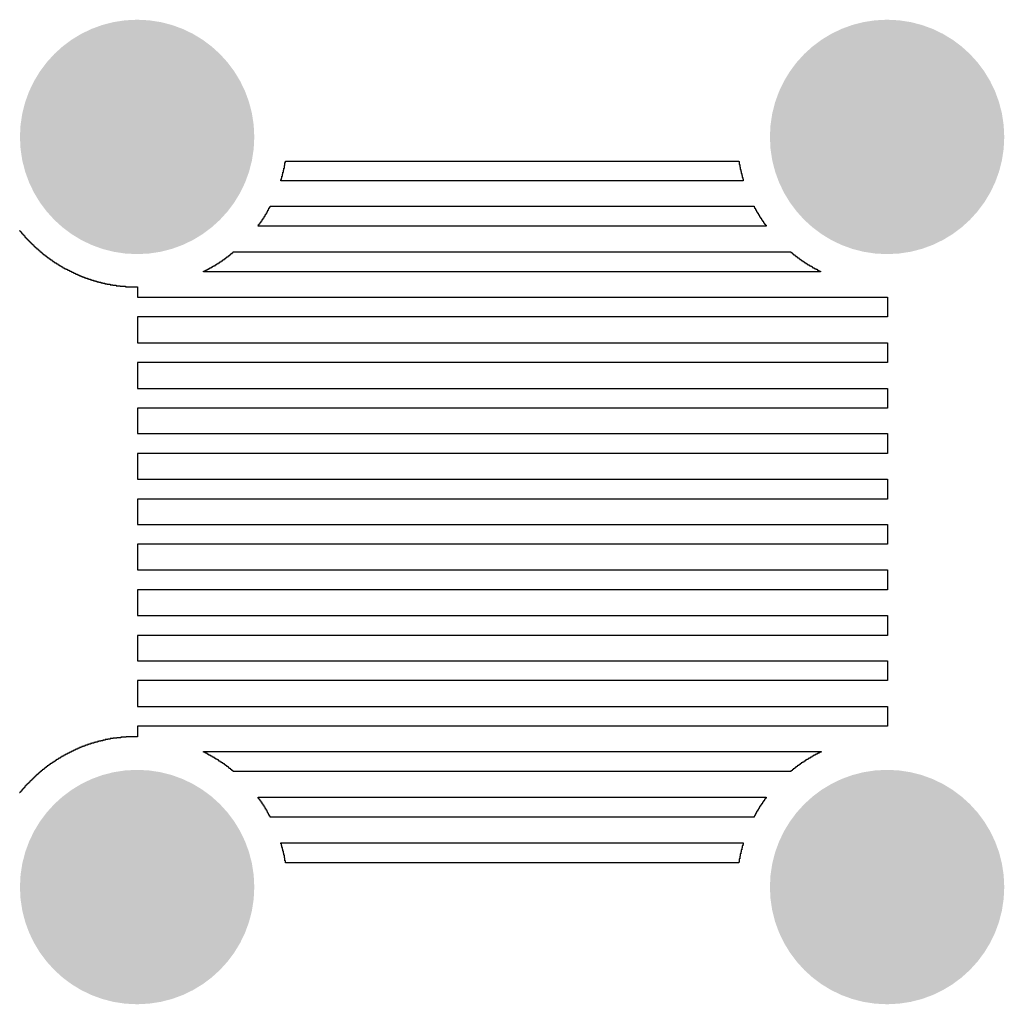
# Model space of a CAD drawing. Header units: inches. Extents: x 3 to 137, y 3 to 137.
# Tile 19 of 22: x 115 to 137, y 3 to 25. Entities that reach past the tile are written whole.
import ezdxf

# ---------------------------------------------------------------- set-up
doc = ezdxf.new("R2010")
doc.units = ezdxf.units.IN
doc.layers.add('Bottom Solder', color=6, linetype='Continuous')
doc.layers.add('Pad Holes', color=156, linetype='Continuous')

msp = doc.modelspace()

# ---------------------------------------------------------------- hatches: boundary and pattern name
at = {"layer": 'Bottom Solder'}
h = msp.add_hatch(color=6, dxfattribs=at)
edge = h.paths.add_edge_path()
edge.add_arc((118, 22), 2.5, 0, 360)
h = msp.add_hatch(color=6, dxfattribs=at)
edge = h.paths.add_edge_path()
edge.add_arc((134, 22), 2.5, 0, 360)
h = msp.add_hatch(color=6, dxfattribs=at)
edge = h.paths.add_edge_path()
edge.add_arc((118, 6), 2.5, 0, 360)
h = msp.add_hatch(color=6, dxfattribs=at)
edge = h.paths.add_edge_path()
edge.add_arc((134, 6), 2.5, 0, 360)
at = {"layer": 'Pad Holes'}
h = msp.add_hatch(color=7, dxfattribs=at)
edge = h.paths.add_edge_path()
edge.add_arc((118, 22), 1.75, 0, 360)
h = msp.add_hatch(color=7, dxfattribs=at)
edge = h.paths.add_edge_path()
edge.add_arc((134, 22), 1.75, 0, 360)
h = msp.add_hatch(color=7, dxfattribs=at)
edge = h.paths.add_edge_path()
edge.add_arc((118, 6), 1.75, 0, 360)
h = msp.add_hatch(color=7, dxfattribs=at)
edge = h.paths.add_edge_path()
edge.add_arc((134, 6), 1.75, 0, 360)

# ---------------------------------------------------------------- linework, layer by layer
at = {"layer": 'Bottom Solder'}
for p, q in [((121.152, 21.388), (121.152, 21.451)), ((121.152, 21.451), (121.163, 21.451)), ((121.163, 21.451), (121.163, 21.483)), ((121.163, 21.483), (128.888, 21.483)), ((128.888, 21.483), (128.899, 21.483)), ((128.899, 21.483), (130.835, 21.483)), ((130.835, 21.483), (130.835, 21.473)), ((130.835, 21.473), (130.846, 21.473)), ((130.846, 21.473), (130.846, 21.409)), ((121.11, 21.208), (121.11, 21.25)), ((121.11, 21.25), (121.12, 21.25)), ((121.12, 21.25), (121.12, 21.293)), ((121.12, 21.293), (121.131, 21.293)), ((121.131, 21.293), (121.131, 21.335)), ((121.131, 21.335), (121.141, 21.335)), ((121.141, 21.335), (121.141, 21.388)), ((121.141, 21.388), (121.152, 21.388)), ((130.846, 21.409), (130.856, 21.409)), ((130.856, 21.409), (130.856, 21.356)), ((130.856, 21.356), (130.867, 21.356)), ((130.867, 21.356), (130.867, 21.303)), ((130.867, 21.303), (130.878, 21.303)), ((130.878, 21.303), (130.878, 21.261)), ((130.878, 21.261), (130.888, 21.261)), ((130.888, 21.261), (130.888, 21.219)), ((130.888, 21.219), (130.899, 21.219)), ((130.899, 21.219), (130.899, 21.176)), ((121.067, 21.06), (121.067, 21.092)), ((121.067, 21.092), (121.078, 21.092)), ((130.931, 21.06), (121.067, 21.06)), ((121.078, 21.092), (121.078, 21.123)), ((121.078, 21.123), (121.089, 21.123)), ((121.089, 21.123), (121.089, 21.166)), ((121.089, 21.166), (121.099, 21.166)), ((121.099, 21.166), (121.099, 21.208)), ((121.099, 21.208), (121.11, 21.208)), ((130.899, 21.176), (130.909, 21.176)), ((130.909, 21.176), (130.909, 21.134)), ((130.909, 21.134), (130.92, 21.134)), ((130.92, 21.134), (130.92, 21.102)), ((130.92, 21.102), (130.931, 21.102)), ((130.931, 21.102), (130.931, 21.06)), ((120.76, 20.361), (120.76, 20.382)), ((120.76, 20.382), (120.771, 20.382)), ((120.771, 20.382), (120.771, 20.404)), ((120.771, 20.404), (120.782, 20.404)), ((120.782, 20.404), (120.782, 20.414)), ((120.782, 20.414), (120.792, 20.414)), ((120.792, 20.414), (120.792, 20.435)), ((120.792, 20.435), (120.803, 20.435)), ((120.803, 20.435), (120.803, 20.457)), ((120.803, 20.457), (120.813, 20.457)), ((120.813, 20.457), (120.813, 20.478)), ((120.813, 20.478), (120.824, 20.478)), ((120.824, 20.478), (120.824, 20.499)), ((120.824, 20.499), (120.835, 20.499)), ((120.835, 20.499), (120.835, 20.52)), ((120.835, 20.52), (128.877, 20.52)), ((128.877, 20.52), (128.888, 20.52)), ((128.888, 20.52), (131.163, 20.52)), ((131.163, 20.52), (131.163, 20.499)), ((131.163, 20.499), (131.174, 20.499)), ((131.174, 20.499), (131.174, 20.478)), ((131.174, 20.478), (131.185, 20.478)), ((131.185, 20.478), (131.185, 20.467)), ((131.185, 20.467), (131.195, 20.467)), ((131.195, 20.467), (131.195, 20.446)), ((131.195, 20.446), (131.206, 20.446)), ((131.206, 20.446), (131.206, 20.425)), ((131.206, 20.425), (131.216, 20.425)), ((131.216, 20.425), (131.216, 20.404)), ((131.216, 20.404), (131.227, 20.404)), ((131.227, 20.404), (131.227, 20.393)), ((131.227, 20.393), (131.237, 20.393)), ((131.237, 20.393), (131.237, 20.372)), ((120.623, 20.15), (120.623, 20.171)), ((120.623, 20.171), (120.633, 20.171)), ((120.633, 20.171), (120.633, 20.181)), ((120.633, 20.181), (120.644, 20.181)), ((120.644, 20.181), (120.644, 20.203)), ((120.644, 20.203), (120.655, 20.203)), ((120.655, 20.203), (120.655, 20.213)), ((120.655, 20.213), (120.665, 20.213)), ((120.665, 20.213), (120.665, 20.234)), ((120.665, 20.234), (120.676, 20.234)), ((120.676, 20.234), (120.676, 20.245)), ((120.676, 20.245), (120.686, 20.245)), ((120.686, 20.245), (120.686, 20.266)), ((120.686, 20.266), (120.697, 20.266)), ((120.697, 20.266), (120.697, 20.277)), ((120.697, 20.277), (120.708, 20.277)), ((120.708, 20.277), (120.708, 20.298)), ((120.708, 20.298), (120.718, 20.298)), ((120.718, 20.298), (120.718, 20.308)), ((120.718, 20.308), (120.729, 20.308)), ((120.729, 20.308), (120.729, 20.33)), ((120.729, 20.33), (120.739, 20.33)), ((120.739, 20.33), (120.739, 20.351)), ((120.739, 20.351), (120.75, 20.351)), ((120.75, 20.351), (120.75, 20.361)), ((120.75, 20.361), (120.76, 20.361)), ((131.237, 20.372), (131.248, 20.372)), ((131.248, 20.372), (131.248, 20.351)), ((131.248, 20.351), (131.259, 20.351)), ((131.259, 20.351), (131.259, 20.34)), ((131.259, 20.34), (131.269, 20.34)), ((131.269, 20.34), (131.269, 20.319)), ((131.269, 20.319), (131.28, 20.319)), ((131.28, 20.319), (131.28, 20.298)), ((131.28, 20.298), (131.29, 20.298)), ((131.29, 20.298), (131.29, 20.287)), ((131.29, 20.287), (131.301, 20.287)), ((131.301, 20.287), (131.301, 20.266)), ((131.301, 20.266), (131.312, 20.266)), ((131.312, 20.266), (131.312, 20.256)), ((131.312, 20.256), (131.322, 20.256)), ((131.322, 20.256), (131.322, 20.234)), ((131.322, 20.234), (131.333, 20.234)), ((131.333, 20.234), (131.333, 20.224)), ((131.333, 20.224), (131.343, 20.224)), ((131.343, 20.224), (131.343, 20.203)), ((131.343, 20.203), (131.354, 20.203)), ((131.354, 20.203), (131.354, 20.192)), ((131.354, 20.192), (131.364, 20.192)), ((131.364, 20.192), (131.364, 20.171)), ((131.364, 20.171), (131.375, 20.171)), ((131.375, 20.171), (131.375, 20.16)), ((115.49, 20.002), (115.501, 20.002)), ((115.501, 20.002), (115.501, 19.991)), ((115.501, 19.991), (115.511, 19.991)), ((115.511, 19.991), (115.511, 19.98)), ((115.511, 19.98), (115.522, 19.98)), ((115.522, 19.98), (115.522, 19.97)), ((115.522, 19.97), (115.533, 19.97)), ((115.533, 19.97), (115.533, 19.949)), ((120.581, 20.097), (120.581, 20.107)), ((120.581, 20.107), (120.591, 20.107)), ((131.417, 20.097), (120.581, 20.097)), ((120.591, 20.107), (120.591, 20.129)), ((120.591, 20.129), (120.602, 20.129)), ((120.602, 20.129), (120.602, 20.139)), ((120.602, 20.139), (120.612, 20.139)), ((120.612, 20.139), (120.612, 20.15)), ((120.612, 20.15), (120.623, 20.15)), ((131.375, 20.16), (131.386, 20.16)), ((131.386, 20.16), (131.386, 20.139)), ((131.386, 20.139), (131.396, 20.139)), ((131.396, 20.139), (131.396, 20.129)), ((131.396, 20.129), (131.407, 20.129)), ((131.407, 20.129), (131.407, 20.118)), ((131.407, 20.118), (131.417, 20.118)), ((131.417, 20.118), (131.417, 20.097)), ((115.533, 19.949), (115.543, 19.949)), ((115.543, 19.949), (115.543, 19.938)), ((115.543, 19.938), (115.554, 19.938)), ((115.554, 19.938), (115.554, 19.927)), ((115.554, 19.927), (115.564, 19.927)), ((115.564, 19.927), (115.564, 19.917)), ((115.564, 19.917), (115.575, 19.917)), ((115.575, 19.917), (115.575, 19.906)), ((115.575, 19.906), (115.585, 19.906)), ((115.585, 19.906), (115.585, 19.896)), ((115.585, 19.896), (115.596, 19.896)), ((115.596, 19.896), (115.596, 19.885)), ((115.596, 19.885), (115.607, 19.885)), ((115.607, 19.885), (115.607, 19.864)), ((115.607, 19.864), (115.617, 19.864)), ((115.617, 19.864), (115.617, 19.853)), ((115.617, 19.853), (115.628, 19.853)), ((115.628, 19.853), (115.628, 19.843)), ((115.628, 19.843), (115.638, 19.843)), ((115.638, 19.843), (115.638, 19.832)), ((115.638, 19.832), (115.649, 19.832)), ((115.649, 19.832), (115.649, 19.822)), ((115.649, 19.822), (115.66, 19.822)), ((115.66, 19.822), (115.66, 19.811)), ((115.66, 19.811), (115.67, 19.811)), ((115.67, 19.811), (115.67, 19.8)), ((115.67, 19.8), (115.681, 19.8)), ((115.681, 19.8), (115.681, 19.79)), ((115.681, 19.79), (115.691, 19.79)), ((115.691, 19.79), (115.691, 19.779)), ((115.691, 19.779), (115.702, 19.779)), ((115.702, 19.779), (115.702, 19.769)), ((115.702, 19.769), (115.712, 19.769)), ((115.712, 19.769), (115.712, 19.758)), ((115.712, 19.758), (115.723, 19.758)), ((115.723, 19.758), (115.723, 19.748)), ((115.723, 19.748), (115.734, 19.748)), ((115.734, 19.748), (115.734, 19.737)), ((115.734, 19.737), (115.744, 19.737)), ((115.744, 19.737), (115.744, 19.726)), ((115.744, 19.726), (115.755, 19.726)), ((115.755, 19.726), (115.755, 19.716)), ((115.755, 19.716), (115.765, 19.716)), ((115.765, 19.716), (115.765, 19.705)), ((115.765, 19.705), (115.776, 19.705)), ((115.776, 19.705), (115.776, 19.695)), ((115.776, 19.695), (115.787, 19.695)), ((115.787, 19.695), (115.787, 19.684)), ((115.787, 19.684), (115.797, 19.684)), ((115.797, 19.684), (115.797, 19.673)), ((115.797, 19.673), (115.808, 19.673)), ((115.808, 19.673), (115.808, 19.663)), ((115.808, 19.663), (115.818, 19.663)), ((115.818, 19.663), (115.818, 19.652)), ((115.818, 19.652), (115.829, 19.652)), ((115.829, 19.652), (115.829, 19.642)), ((115.829, 19.642), (115.839, 19.642)), ((115.839, 19.642), (115.839, 19.631)), ((115.839, 19.631), (115.85, 19.631)), ((115.85, 19.631), (115.85, 19.621)), ((115.85, 19.621), (115.861, 19.621)), ((115.861, 19.621), (115.861, 19.61)), ((115.861, 19.61), (115.882, 19.61)), ((115.882, 19.61), (115.882, 19.599)), ((115.882, 19.599), (115.892, 19.599)), ((115.892, 19.599), (115.892, 19.589)), ((115.892, 19.589), (115.903, 19.589)), ((115.903, 19.589), (115.903, 19.578)), ((115.903, 19.578), (115.914, 19.578)), ((115.914, 19.578), (115.914, 19.568)), ((115.914, 19.568), (115.924, 19.568)), ((115.924, 19.568), (115.924, 19.557)), ((115.924, 19.557), (115.935, 19.557)), ((115.935, 19.557), (115.935, 19.546)), ((115.935, 19.546), (115.956, 19.546)), ((115.956, 19.546), (115.956, 19.536)), ((115.956, 19.536), (115.966, 19.536)), ((115.966, 19.536), (115.966, 19.525)), ((120.041, 19.525), (120.041, 19.536)), ((120.041, 19.536), (120.051, 19.536)), ((120.051, 19.536), (120.051, 19.546)), ((120.051, 19.546), (120.263, 19.546)), ((120.263, 19.546), (120.274, 19.546)), ((120.274, 19.546), (131.947, 19.546)), ((131.947, 19.546), (131.947, 19.536)), ((131.947, 19.536), (131.968, 19.536)), ((131.968, 19.536), (131.968, 19.525)), ((115.966, 19.525), (115.977, 19.525)), ((115.977, 19.525), (115.977, 19.515)), ((115.977, 19.515), (115.988, 19.515)), ((115.988, 19.515), (115.988, 19.504)), ((115.988, 19.504), (115.998, 19.504)), ((115.998, 19.504), (115.998, 19.494)), ((115.998, 19.494), (116.019, 19.494)), ((116.019, 19.494), (116.019, 19.483)), ((116.019, 19.483), (116.03, 19.483)), ((116.03, 19.483), (116.03, 19.472)), ((116.03, 19.472), (116.041, 19.472)), ((116.041, 19.472), (116.041, 19.462)), ((116.041, 19.462), (116.062, 19.462)), ((116.062, 19.462), (116.062, 19.451)), ((116.062, 19.451), (116.072, 19.451)), ((116.072, 19.451), (116.072, 19.441)), ((116.072, 19.441), (116.083, 19.441)), ((116.083, 19.441), (116.083, 19.43)), ((116.083, 19.43), (116.104, 19.43)), ((116.104, 19.43), (116.104, 19.419)), ((116.104, 19.419), (116.115, 19.419)), ((116.115, 19.419), (116.115, 19.409)), ((116.115, 19.409), (116.125, 19.409)), ((116.125, 19.409), (116.125, 19.398)), ((116.125, 19.398), (116.146, 19.398)), ((116.146, 19.398), (116.146, 19.388)), ((116.146, 19.388), (116.157, 19.388)), ((116.157, 19.388), (116.157, 19.377)), ((116.157, 19.377), (116.178, 19.377)), ((116.178, 19.377), (116.178, 19.367)), ((116.178, 19.367), (116.189, 19.367)), ((116.189, 19.367), (116.189, 19.356)), ((116.189, 19.356), (116.199, 19.356)), ((116.199, 19.356), (116.199, 19.345)), ((116.199, 19.345), (116.22, 19.345)), ((116.22, 19.345), (116.22, 19.335)), ((116.22, 19.335), (116.231, 19.335)), ((116.231, 19.335), (116.231, 19.324)), ((119.766, 19.324), (119.766, 19.335)), ((119.766, 19.335), (119.787, 19.335)), ((119.787, 19.335), (119.787, 19.345)), ((119.787, 19.345), (119.797, 19.345)), ((119.797, 19.345), (119.797, 19.356)), ((119.797, 19.356), (119.819, 19.356)), ((119.819, 19.356), (119.819, 19.367)), ((119.819, 19.367), (119.829, 19.367)), ((119.829, 19.367), (119.829, 19.377)), ((119.829, 19.377), (119.84, 19.377)), ((119.84, 19.377), (119.84, 19.388)), ((119.84, 19.388), (119.861, 19.388)), ((119.861, 19.388), (119.861, 19.398)), ((119.861, 19.398), (119.872, 19.398)), ((119.872, 19.398), (119.872, 19.409)), ((119.872, 19.409), (119.893, 19.409)), ((119.893, 19.409), (119.893, 19.419)), ((119.893, 19.419), (119.903, 19.419)), ((119.903, 19.419), (119.903, 19.43)), ((119.903, 19.43), (119.914, 19.43)), ((119.914, 19.43), (119.914, 19.441)), ((119.914, 19.441), (119.935, 19.441)), ((119.935, 19.441), (119.935, 19.451)), ((119.935, 19.451), (119.946, 19.451)), ((119.946, 19.451), (119.946, 19.462)), ((119.946, 19.462), (119.956, 19.462)), ((119.956, 19.462), (119.956, 19.472)), ((119.956, 19.472), (119.977, 19.472)), ((119.977, 19.472), (119.977, 19.483)), ((119.977, 19.483), (119.988, 19.483)), ((119.988, 19.483), (119.988, 19.494)), ((119.988, 19.494), (119.999, 19.494)), ((119.999, 19.494), (119.999, 19.504)), ((119.999, 19.504), (120.009, 19.504)), ((120.009, 19.504), (120.009, 19.515)), ((120.009, 19.515), (120.03, 19.515)), ((120.03, 19.515), (120.03, 19.525)), ((120.03, 19.525), (120.041, 19.525)), ((131.968, 19.525), (131.978, 19.525)), ((131.978, 19.525), (131.978, 19.515)), ((131.978, 19.515), (131.989, 19.515)), ((131.989, 19.515), (131.989, 19.504)), ((131.989, 19.504), (131.999, 19.504)), ((131.999, 19.504), (131.999, 19.494)), ((131.999, 19.494), (132.01, 19.494)), ((132.01, 19.494), (132.01, 19.483)), ((132.01, 19.483), (132.031, 19.483)), ((132.031, 19.483), (132.031, 19.472)), ((132.031, 19.472), (132.042, 19.472)), ((132.042, 19.472), (132.042, 19.462)), ((132.042, 19.462), (132.052, 19.462)), ((132.052, 19.462), (132.052, 19.451)), ((132.052, 19.451), (132.073, 19.451)), ((132.073, 19.451), (132.073, 19.441)), ((132.073, 19.441), (132.084, 19.441)), ((132.084, 19.441), (132.084, 19.43)), ((132.084, 19.43), (132.095, 19.43)), ((132.095, 19.43), (132.095, 19.419)), ((132.095, 19.419), (132.116, 19.419)), ((132.116, 19.419), (132.116, 19.409)), ((132.116, 19.409), (132.126, 19.409)), ((132.126, 19.409), (132.126, 19.398)), ((132.126, 19.398), (132.137, 19.398)), ((132.137, 19.398), (132.137, 19.388)), ((132.137, 19.388), (132.158, 19.388)), ((132.158, 19.388), (132.158, 19.377)), ((132.158, 19.377), (132.169, 19.377)), ((132.169, 19.377), (132.169, 19.367)), ((132.169, 19.367), (132.19, 19.367)), ((132.19, 19.367), (132.19, 19.356)), ((132.19, 19.356), (132.2, 19.356)), ((132.2, 19.356), (132.2, 19.345)), ((132.2, 19.345), (132.222, 19.345)), ((132.222, 19.345), (132.222, 19.335)), ((132.222, 19.335), (132.232, 19.335)), ((132.232, 19.335), (132.232, 19.324)), ((116.231, 19.324), (116.252, 19.324)), ((116.252, 19.324), (116.252, 19.314)), ((116.252, 19.314), (116.273, 19.314)), ((116.273, 19.314), (116.273, 19.303)), ((116.273, 19.303), (116.284, 19.303)), ((116.284, 19.303), (116.284, 19.292)), ((116.284, 19.292), (116.305, 19.292)), ((116.305, 19.292), (116.305, 19.282)), ((116.305, 19.282), (116.316, 19.282)), ((116.316, 19.282), (116.316, 19.271)), ((116.316, 19.271), (116.337, 19.271)), ((116.337, 19.271), (116.337, 19.261)), ((116.337, 19.261), (116.358, 19.261)), ((116.358, 19.261), (116.358, 19.25)), ((116.358, 19.25), (116.369, 19.25)), ((116.369, 19.25), (116.369, 19.24)), ((116.369, 19.24), (116.39, 19.24)), ((116.39, 19.24), (116.39, 19.229)), ((116.39, 19.229), (116.411, 19.229)), ((116.411, 19.229), (116.411, 19.218)), ((116.411, 19.218), (116.422, 19.218)), ((116.422, 19.218), (116.422, 19.208)), ((116.422, 19.208), (116.443, 19.208)), ((116.443, 19.208), (116.443, 19.197)), ((116.443, 19.197), (116.464, 19.197)), ((116.464, 19.197), (116.464, 19.187)), ((116.464, 19.187), (116.485, 19.187)), ((116.485, 19.187), (116.485, 19.176)), ((116.485, 19.176), (116.506, 19.176)), ((116.506, 19.176), (116.506, 19.165)), ((116.506, 19.165), (116.527, 19.165)), ((116.527, 19.165), (116.527, 19.155)), ((116.527, 19.155), (116.549, 19.155)), ((116.549, 19.155), (116.549, 19.144)), ((116.549, 19.144), (116.57, 19.144)), ((116.57, 19.144), (116.57, 19.134)), ((116.57, 19.134), (116.591, 19.134)), ((116.591, 19.134), (116.591, 19.123)), ((116.591, 19.123), (116.612, 19.123)), ((116.612, 19.123), (116.612, 19.113)), ((119.416, 19.123), (119.416, 19.134)), ((119.416, 19.134), (119.438, 19.134)), ((132.581, 19.123), (119.416, 19.123)), ((119.438, 19.134), (119.438, 19.144)), ((119.438, 19.144), (119.459, 19.144)), ((119.459, 19.144), (119.459, 19.155)), ((119.459, 19.155), (119.48, 19.155)), ((119.48, 19.155), (119.48, 19.165)), ((119.48, 19.165), (119.501, 19.165)), ((119.501, 19.165), (119.501, 19.176)), ((119.501, 19.176), (119.522, 19.176)), ((119.522, 19.176), (119.522, 19.187)), ((119.522, 19.187), (119.533, 19.187)), ((119.533, 19.187), (119.533, 19.197)), ((119.533, 19.197), (119.554, 19.197)), ((119.554, 19.197), (119.554, 19.208)), ((119.554, 19.208), (119.575, 19.208)), ((119.575, 19.208), (119.575, 19.218)), ((119.575, 19.218), (119.596, 19.218)), ((119.596, 19.218), (119.596, 19.229)), ((119.596, 19.229), (119.618, 19.229)), ((119.618, 19.229), (119.618, 19.24)), ((119.618, 19.24), (119.628, 19.24)), ((119.628, 19.24), (119.628, 19.25)), ((119.628, 19.25), (119.649, 19.25)), ((119.649, 19.25), (119.649, 19.261)), ((119.649, 19.261), (119.67, 19.261)), ((119.67, 19.261), (119.67, 19.271)), ((119.67, 19.271), (119.681, 19.271)), ((119.681, 19.271), (119.681, 19.282)), ((119.681, 19.282), (119.702, 19.282)), ((119.702, 19.282), (119.702, 19.292)), ((119.702, 19.292), (119.713, 19.292)), ((119.713, 19.292), (119.713, 19.303)), ((119.713, 19.303), (119.734, 19.303)), ((119.734, 19.303), (119.734, 19.314)), ((119.734, 19.314), (119.755, 19.314)), ((119.755, 19.314), (119.755, 19.324)), ((119.755, 19.324), (119.766, 19.324)), ((132.232, 19.324), (132.253, 19.324)), ((132.253, 19.324), (132.253, 19.314)), ((132.253, 19.314), (132.264, 19.314)), ((132.264, 19.314), (132.264, 19.303)), ((132.264, 19.303), (132.285, 19.303)), ((132.285, 19.303), (132.285, 19.292)), ((132.285, 19.292), (132.296, 19.292)), ((132.296, 19.292), (132.296, 19.282)), ((132.296, 19.282), (132.317, 19.282)), ((132.317, 19.282), (132.317, 19.271)), ((132.317, 19.271), (132.338, 19.271)), ((132.338, 19.271), (132.338, 19.261)), ((132.338, 19.261), (132.349, 19.261)), ((132.349, 19.261), (132.349, 19.25)), ((132.349, 19.25), (132.37, 19.25)), ((132.37, 19.25), (132.37, 19.24)), ((132.37, 19.24), (132.391, 19.24)), ((132.391, 19.24), (132.391, 19.229)), ((132.391, 19.229), (132.402, 19.229)), ((132.402, 19.229), (132.402, 19.218)), ((132.402, 19.218), (132.423, 19.218)), ((132.423, 19.218), (132.423, 19.208)), ((132.423, 19.208), (132.444, 19.208)), ((132.444, 19.208), (132.444, 19.197)), ((132.444, 19.197), (132.465, 19.197)), ((132.465, 19.197), (132.465, 19.187)), ((132.465, 19.187), (132.486, 19.187)), ((132.486, 19.187), (132.486, 19.176)), ((132.486, 19.176), (132.507, 19.176)), ((132.507, 19.176), (132.507, 19.165)), ((132.507, 19.165), (132.518, 19.165)), ((132.518, 19.165), (132.518, 19.155)), ((132.518, 19.155), (132.539, 19.155)), ((132.539, 19.155), (132.539, 19.144)), ((132.539, 19.144), (132.56, 19.144)), ((132.56, 19.144), (132.56, 19.134)), ((132.56, 19.134), (132.581, 19.134)), ((132.581, 19.134), (132.581, 19.123)), ((116.612, 19.113), (116.633, 19.113)), ((116.633, 19.113), (116.633, 19.102)), ((116.633, 19.102), (116.654, 19.102)), ((116.654, 19.102), (116.654, 19.091)), ((116.654, 19.091), (116.676, 19.091)), ((116.676, 19.091), (116.676, 19.081)), ((116.676, 19.081), (116.697, 19.081)), ((116.697, 19.081), (116.697, 19.07)), ((116.697, 19.07), (116.728, 19.07)), ((116.728, 19.07), (116.728, 19.06)), ((116.728, 19.06), (116.75, 19.06)), ((116.75, 19.06), (116.75, 19.049)), ((116.75, 19.049), (116.771, 19.049)), ((116.771, 19.049), (116.771, 19.038)), ((116.771, 19.038), (116.802, 19.038)), ((116.802, 19.038), (116.802, 19.028)), ((116.802, 19.028), (116.824, 19.028)), ((116.824, 19.028), (116.824, 19.017)), ((116.824, 19.017), (116.855, 19.017)), ((116.855, 19.017), (116.855, 19.007)), ((116.855, 19.007), (116.877, 19.007)), ((116.877, 19.007), (116.877, 18.996)), ((116.877, 18.996), (116.908, 18.996)), ((116.908, 18.996), (116.908, 18.986)), ((116.908, 18.986), (116.94, 18.986)), ((116.94, 18.986), (116.94, 18.975)), ((116.94, 18.975), (116.972, 18.975)), ((116.972, 18.975), (116.972, 18.964)), ((116.972, 18.964), (117.004, 18.964)), ((117.004, 18.964), (117.004, 18.954)), ((117.004, 18.954), (117.035, 18.954)), ((117.035, 18.954), (117.035, 18.943)), ((117.035, 18.943), (117.067, 18.943)), ((117.067, 18.943), (117.067, 18.933)), ((117.067, 18.933), (117.109, 18.933)), ((117.109, 18.933), (117.109, 18.922)), ((117.109, 18.922), (117.141, 18.922)), ((117.141, 18.922), (117.141, 18.911)), ((117.141, 18.911), (117.183, 18.911)), ((117.183, 18.911), (117.183, 18.901)), ((117.183, 18.901), (117.226, 18.901)), ((117.226, 18.901), (117.226, 18.89)), ((117.226, 18.89), (117.268, 18.89)), ((117.268, 18.89), (117.268, 18.88)), ((117.268, 18.88), (117.31, 18.88)), ((117.31, 18.88), (117.31, 18.869)), ((117.31, 18.869), (117.363, 18.869)), ((117.363, 18.869), (117.363, 18.859)), ((117.363, 18.859), (117.427, 18.859)), ((117.427, 18.859), (117.427, 18.848)), ((117.427, 18.848), (117.48, 18.848)), ((117.48, 18.848), (117.48, 18.837)), ((117.48, 18.837), (117.554, 18.837)), ((117.554, 18.837), (117.554, 18.827)), ((117.554, 18.827), (117.639, 18.827)), ((117.639, 18.827), (117.639, 18.816)), ((117.639, 18.816), (117.755, 18.816)), ((117.755, 18.816), (117.755, 18.806)), ((117.755, 18.806), (118.009, 18.806)), ((118.009, 18.806), (118.009, 18.583)), ((118.009, 18.583), (134.01, 18.583)), ((134.01, 18.583), (134.01, 18.16)), ((134.01, 18.16), (118.009, 18.16)), ((118.009, 18.16), (118.009, 17.61)), ((118.009, 17.61), (134.01, 17.61)), ((134.01, 17.61), (134.01, 17.186)), ((134.01, 17.186), (118.009, 17.186)), ((118.009, 17.186), (118.009, 16.636)), ((118.009, 16.636), (134.01, 16.636)), ((134.01, 16.636), (134.01, 16.213)), ((134.01, 16.213), (118.009, 16.213)), ((118.009, 16.213), (118.009, 15.673)), ((118.009, 15.673), (120.231, 15.673)), ((120.231, 15.673), (120.242, 15.673)), ((120.242, 15.673), (134.01, 15.673)), ((134.01, 15.673), (134.01, 15.25)), ((134.01, 15.25), (118.009, 15.25)), ((118.009, 15.25), (118.009, 14.7)), ((118.009, 14.7), (134.01, 14.7)), ((134.01, 14.7), (134.01, 14.276)), ((134.01, 14.276), (118.009, 14.276)), ((118.009, 14.276), (118.009, 13.736)), ((118.009, 13.736), (134.01, 13.736)), ((134.01, 13.736), (134.01, 13.313)), ((134.01, 13.313), (118.009, 13.313)), ((118.009, 13.313), (118.009, 12.763)), ((118.009, 12.763), (134.01, 12.763)), ((134.01, 12.763), (134.01, 12.34)), ((134.01, 12.34), (118.009, 12.34)), ((118.009, 12.34), (118.009, 11.789)), ((118.009, 11.789), (134.01, 11.789)), ((134.01, 11.789), (134.01, 11.366)), ((134.01, 11.366), (118.009, 11.366)), ((118.009, 11.366), (118.009, 10.826)), ((118.009, 10.826), (134.01, 10.826)), ((134.01, 10.826), (134.01, 10.403)), ((134.01, 10.403), (118.009, 10.403)), ((118.009, 10.403), (118.009, 9.853)), ((118.009, 9.853), (134.01, 9.853)), ((134.01, 9.853), (134.01, 9.429)), ((134.01, 9.429), (118.009, 9.429)), ((118.009, 9.429), (118.009, 9.207)), ((116.972, 9.038), (116.94, 9.038)), ((116.94, 9.038), (116.94, 9.027)), ((117.004, 9.048), (116.972, 9.048)), ((116.972, 9.048), (116.972, 9.038)), ((117.035, 9.059), (117.004, 9.059)), ((117.004, 9.059), (117.004, 9.048)), ((117.078, 9.069), (117.035, 9.069)), ((117.035, 9.069), (117.035, 9.059)), ((117.109, 9.08), (117.078, 9.08)), ((117.078, 9.08), (117.078, 9.069)), ((117.152, 9.091), (117.109, 9.091)), ((117.109, 9.091), (117.109, 9.08)), ((117.183, 9.101), (117.152, 9.101)), ((117.152, 9.101), (117.152, 9.091)), ((117.226, 9.112), (117.183, 9.112)), ((117.183, 9.112), (117.183, 9.101)), ((117.268, 9.122), (117.226, 9.122)), ((117.226, 9.122), (117.226, 9.112)), ((117.321, 9.133), (117.268, 9.133)), ((117.268, 9.133), (117.268, 9.122)), ((117.374, 9.144), (117.321, 9.144)), ((117.321, 9.144), (117.321, 9.133)), ((117.427, 9.154), (117.374, 9.154)), ((117.374, 9.154), (117.374, 9.144)), ((117.49, 9.165), (117.427, 9.165)), ((117.427, 9.165), (117.427, 9.154)), ((117.564, 9.175), (117.49, 9.175)), ((117.49, 9.175), (117.49, 9.165)), ((117.649, 9.186), (117.564, 9.186)), ((117.564, 9.186), (117.564, 9.175)), ((117.766, 9.196), (117.649, 9.196)), ((117.649, 9.196), (117.649, 9.186)), ((118.009, 9.207), (117.766, 9.207)), ((117.766, 9.207), (117.766, 9.196)), ((116.485, 8.826), (116.464, 8.826)), ((116.464, 8.826), (116.464, 8.815)), ((116.506, 8.837), (116.485, 8.837)), ((116.485, 8.837), (116.485, 8.826)), ((116.527, 8.847), (116.506, 8.847)), ((116.506, 8.847), (116.506, 8.837)), ((116.549, 8.858), (116.527, 8.858)), ((116.527, 8.858), (116.527, 8.847)), ((116.57, 8.868), (116.549, 8.868)), ((116.549, 8.868), (116.549, 8.858)), ((116.591, 8.879), (116.57, 8.879)), ((116.57, 8.879), (116.57, 8.868)), ((116.612, 8.89), (116.591, 8.89)), ((116.591, 8.89), (116.591, 8.879)), ((116.633, 8.9), (116.612, 8.9)), ((116.612, 8.9), (116.612, 8.89)), ((116.654, 8.911), (116.633, 8.911)), ((116.633, 8.911), (116.633, 8.9)), ((116.676, 8.921), (116.654, 8.921)), ((116.654, 8.921), (116.654, 8.911)), ((116.697, 8.932), (116.676, 8.932)), ((116.676, 8.932), (116.676, 8.921)), ((116.728, 8.942), (116.697, 8.942)), ((116.697, 8.942), (116.697, 8.932)), ((116.75, 8.953), (116.728, 8.953)), ((116.728, 8.953), (116.728, 8.942)), ((116.771, 8.964), (116.75, 8.964)), ((116.75, 8.964), (116.75, 8.953)), ((116.802, 8.974), (116.771, 8.974)), ((116.771, 8.974), (116.771, 8.964)), ((116.824, 8.985), (116.802, 8.985)), ((116.802, 8.985), (116.802, 8.974)), ((116.855, 8.995), (116.824, 8.995)), ((116.824, 8.995), (116.824, 8.985)), ((116.887, 9.006), (116.855, 9.006)), ((116.855, 9.006), (116.855, 8.995)), ((116.908, 9.017), (116.887, 9.017)), ((116.887, 9.017), (116.887, 9.006)), ((116.94, 9.027), (116.908, 9.027)), ((116.908, 9.027), (116.908, 9.017)), ((119.416, 8.879), (119.416, 8.89)), ((119.416, 8.89), (132.592, 8.89)), ((119.438, 8.879), (119.416, 8.879)), ((119.438, 8.868), (119.438, 8.879)), ((119.459, 8.868), (119.438, 8.868)), ((119.459, 8.858), (119.459, 8.868)), ((119.48, 8.858), (119.459, 8.858)), ((119.48, 8.847), (119.48, 8.858)), ((119.501, 8.847), (119.48, 8.847)), ((119.501, 8.837), (119.501, 8.847)), ((119.512, 8.837), (119.501, 8.837)), ((119.512, 8.826), (119.512, 8.837)), ((119.533, 8.826), (119.512, 8.826)), ((119.533, 8.815), (119.533, 8.826)), ((132.486, 8.826), (132.465, 8.826)), ((132.465, 8.826), (132.465, 8.815)), ((132.507, 8.837), (132.486, 8.837)), ((132.486, 8.837), (132.486, 8.826)), ((132.529, 8.847), (132.507, 8.847)), ((132.507, 8.847), (132.507, 8.837)), ((132.55, 8.858), (132.529, 8.858)), ((132.529, 8.858), (132.529, 8.847)), ((132.571, 8.868), (132.55, 8.868)), ((132.55, 8.868), (132.55, 8.858)), ((132.592, 8.879), (132.571, 8.879)), ((132.571, 8.879), (132.571, 8.868)), ((132.592, 8.89), (132.592, 8.879)), ((116.146, 8.614), (116.125, 8.614)), ((116.125, 8.614), (116.125, 8.604)), ((116.157, 8.625), (116.146, 8.625)), ((116.146, 8.625), (116.146, 8.614)), ((116.178, 8.636), (116.157, 8.636)), ((116.157, 8.636), (116.157, 8.625)), ((116.189, 8.646), (116.178, 8.646)), ((116.178, 8.646), (116.178, 8.636)), ((116.21, 8.657), (116.189, 8.657)), ((116.189, 8.657), (116.189, 8.646)), ((116.22, 8.667), (116.21, 8.667)), ((116.21, 8.667), (116.21, 8.657)), ((116.242, 8.678), (116.22, 8.678)), ((116.22, 8.678), (116.22, 8.667)), ((116.252, 8.688), (116.242, 8.688)), ((116.242, 8.688), (116.242, 8.678)), ((116.273, 8.699), (116.252, 8.699)), ((116.252, 8.699), (116.252, 8.688)), ((116.284, 8.71), (116.273, 8.71)), ((116.273, 8.71), (116.273, 8.699)), ((116.305, 8.72), (116.284, 8.72)), ((116.284, 8.72), (116.284, 8.71)), ((116.316, 8.731), (116.305, 8.731)), ((116.305, 8.731), (116.305, 8.72)), ((116.337, 8.741), (116.316, 8.741)), ((116.316, 8.741), (116.316, 8.731)), ((116.358, 8.752), (116.337, 8.752)), ((116.337, 8.752), (116.337, 8.741)), ((116.369, 8.763), (116.358, 8.763)), ((116.358, 8.763), (116.358, 8.752)), ((116.39, 8.773), (116.369, 8.773)), ((116.369, 8.773), (116.369, 8.763)), ((116.411, 8.784), (116.39, 8.784)), ((116.39, 8.784), (116.39, 8.773)), ((116.432, 8.794), (116.411, 8.794)), ((116.411, 8.794), (116.411, 8.784)), ((116.443, 8.805), (116.432, 8.805)), ((116.432, 8.805), (116.432, 8.794)), ((116.464, 8.815), (116.443, 8.815)), ((116.443, 8.815), (116.443, 8.805)), ((119.554, 8.815), (119.533, 8.815)), ((119.554, 8.805), (119.554, 8.815)), ((119.575, 8.805), (119.554, 8.805)), ((119.575, 8.794), (119.575, 8.805)), ((119.596, 8.794), (119.575, 8.794)), ((119.596, 8.784), (119.596, 8.794)), ((119.607, 8.784), (119.596, 8.784)), ((119.607, 8.773), (119.607, 8.784)), ((119.628, 8.773), (119.607, 8.773)), ((119.628, 8.763), (119.628, 8.773)), ((119.649, 8.763), (119.628, 8.763)), ((119.649, 8.752), (119.649, 8.763)), ((119.66, 8.752), (119.649, 8.752)), ((119.66, 8.741), (119.66, 8.752)), ((119.681, 8.741), (119.66, 8.741)), ((119.681, 8.731), (119.681, 8.741)), ((119.702, 8.731), (119.681, 8.731)), ((119.702, 8.72), (119.702, 8.731)), ((119.713, 8.72), (119.702, 8.72)), ((119.713, 8.71), (119.713, 8.72)), ((119.734, 8.71), (119.713, 8.71)), ((119.734, 8.699), (119.734, 8.71)), ((119.745, 8.699), (119.734, 8.699)), ((119.745, 8.688), (119.745, 8.699)), ((119.766, 8.688), (119.745, 8.688)), ((119.766, 8.678), (119.766, 8.688)), ((119.776, 8.678), (119.766, 8.678)), ((119.776, 8.667), (119.776, 8.678)), ((119.797, 8.667), (119.776, 8.667)), ((119.797, 8.657), (119.797, 8.667)), ((119.808, 8.657), (119.797, 8.657)), ((119.808, 8.646), (119.808, 8.657)), ((119.829, 8.646), (119.808, 8.646)), ((119.829, 8.636), (119.829, 8.646)), ((119.84, 8.636), (119.829, 8.636)), ((119.84, 8.625), (119.84, 8.636)), ((119.861, 8.625), (119.84, 8.625)), ((119.861, 8.614), (119.861, 8.625)), ((119.872, 8.614), (119.861, 8.614)), ((119.872, 8.604), (119.872, 8.614)), ((132.148, 8.614), (132.126, 8.614)), ((132.126, 8.614), (132.126, 8.604)), ((132.158, 8.625), (132.148, 8.625)), ((132.148, 8.625), (132.148, 8.614)), ((132.169, 8.636), (132.158, 8.636)), ((132.158, 8.636), (132.158, 8.625)), ((132.19, 8.646), (132.169, 8.646)), ((132.169, 8.646), (132.169, 8.636)), ((132.2, 8.657), (132.19, 8.657)), ((132.19, 8.657), (132.19, 8.646)), ((132.222, 8.667), (132.2, 8.667)), ((132.2, 8.667), (132.2, 8.657)), ((132.232, 8.678), (132.222, 8.678)), ((132.222, 8.678), (132.222, 8.667)), ((132.253, 8.688), (132.232, 8.688)), ((132.232, 8.688), (132.232, 8.678)), ((132.264, 8.699), (132.253, 8.699)), ((132.253, 8.699), (132.253, 8.688)), ((132.285, 8.71), (132.264, 8.71)), ((132.264, 8.71), (132.264, 8.699)), ((132.306, 8.72), (132.285, 8.72)), ((132.285, 8.72), (132.285, 8.71)), ((132.317, 8.731), (132.306, 8.731)), ((132.306, 8.731), (132.306, 8.72)), ((132.338, 8.741), (132.317, 8.741)), ((132.317, 8.741), (132.317, 8.731)), ((132.359, 8.752), (132.338, 8.752)), ((132.338, 8.752), (132.338, 8.741)), ((132.37, 8.763), (132.359, 8.763)), ((132.359, 8.763), (132.359, 8.752)), ((132.391, 8.773), (132.37, 8.773)), ((132.37, 8.773), (132.37, 8.763)), ((132.412, 8.784), (132.391, 8.784)), ((132.391, 8.784), (132.391, 8.773)), ((132.423, 8.794), (132.412, 8.794)), ((132.412, 8.794), (132.412, 8.784)), ((132.444, 8.805), (132.423, 8.805)), ((132.423, 8.805), (132.423, 8.794)), ((132.465, 8.815), (132.444, 8.815)), ((132.444, 8.815), (132.444, 8.805)), ((115.882, 8.403), (115.861, 8.403)), ((115.861, 8.403), (115.861, 8.392)), ((115.892, 8.413), (115.882, 8.413)), ((115.882, 8.413), (115.882, 8.403)), ((115.903, 8.424), (115.892, 8.424)), ((115.892, 8.424), (115.892, 8.413)), ((115.914, 8.435), (115.903, 8.435)), ((115.903, 8.435), (115.903, 8.424)), ((115.924, 8.445), (115.914, 8.445)), ((115.914, 8.445), (115.914, 8.435)), ((115.935, 8.456), (115.924, 8.456)), ((115.924, 8.456), (115.924, 8.445)), ((115.956, 8.466), (115.935, 8.466)), ((115.935, 8.466), (115.935, 8.456)), ((115.966, 8.477), (115.956, 8.477)), ((115.956, 8.477), (115.956, 8.466)), ((115.977, 8.487), (115.966, 8.487)), ((115.966, 8.487), (115.966, 8.477)), ((115.988, 8.498), (115.977, 8.498)), ((115.977, 8.498), (115.977, 8.487)), ((116.009, 8.509), (115.988, 8.509)), ((115.988, 8.509), (115.988, 8.498)), ((116.019, 8.519), (116.009, 8.519)), ((116.009, 8.519), (116.009, 8.509)), ((116.03, 8.53), (116.019, 8.53)), ((116.019, 8.53), (116.019, 8.519)), ((116.041, 8.54), (116.03, 8.54)), ((116.03, 8.54), (116.03, 8.53)), ((116.062, 8.551), (116.041, 8.551)), ((116.041, 8.551), (116.041, 8.54)), ((116.072, 8.561), (116.062, 8.561)), ((116.062, 8.561), (116.062, 8.551)), ((116.083, 8.572), (116.072, 8.572)), ((116.072, 8.572), (116.072, 8.561)), ((116.104, 8.583), (116.083, 8.583)), ((116.083, 8.583), (116.083, 8.572)), ((116.115, 8.593), (116.104, 8.593)), ((116.104, 8.593), (116.104, 8.583)), ((116.125, 8.604), (116.115, 8.604)), ((116.115, 8.604), (116.115, 8.593)), ((119.882, 8.604), (119.872, 8.604)), ((119.882, 8.593), (119.882, 8.604)), ((119.903, 8.593), (119.882, 8.593)), ((119.903, 8.583), (119.903, 8.593)), ((119.914, 8.583), (119.903, 8.583)), ((119.914, 8.572), (119.914, 8.583)), ((119.935, 8.572), (119.914, 8.572)), ((119.935, 8.561), (119.935, 8.572)), ((119.946, 8.561), (119.935, 8.561)), ((119.946, 8.551), (119.946, 8.561)), ((119.956, 8.551), (119.946, 8.551)), ((119.956, 8.54), (119.956, 8.551)), ((119.967, 8.54), (119.956, 8.54)), ((119.967, 8.53), (119.967, 8.54)), ((119.988, 8.53), (119.967, 8.53)), ((119.988, 8.519), (119.988, 8.53)), ((119.999, 8.519), (119.988, 8.519)), ((119.999, 8.509), (119.999, 8.519)), ((120.009, 8.509), (119.999, 8.509)), ((120.009, 8.498), (120.009, 8.509)), ((120.02, 8.498), (120.009, 8.498)), ((120.02, 8.487), (120.02, 8.498)), ((120.041, 8.487), (120.02, 8.487)), ((120.041, 8.477), (120.041, 8.487)), ((120.051, 8.477), (120.041, 8.477)), ((120.051, 8.466), (120.051, 8.477)), ((126.031, 8.466), (120.051, 8.466)), ((126.041, 8.466), (126.031, 8.466)), ((131.947, 8.466), (126.041, 8.466)), ((131.968, 8.477), (131.947, 8.477)), ((131.947, 8.477), (131.947, 8.466)), ((131.978, 8.487), (131.968, 8.487)), ((131.968, 8.487), (131.968, 8.477)), ((131.989, 8.498), (131.978, 8.498)), ((131.978, 8.498), (131.978, 8.487)), ((131.999, 8.509), (131.989, 8.509)), ((131.989, 8.509), (131.989, 8.498)), ((132.021, 8.519), (131.999, 8.519)), ((131.999, 8.519), (131.999, 8.509)), ((132.031, 8.53), (132.021, 8.53)), ((132.021, 8.53), (132.021, 8.519)), ((132.042, 8.54), (132.031, 8.54)), ((132.031, 8.54), (132.031, 8.53)), ((132.052, 8.551), (132.042, 8.551)), ((132.042, 8.551), (132.042, 8.54)), ((132.073, 8.561), (132.052, 8.561)), ((132.052, 8.561), (132.052, 8.551)), ((132.084, 8.572), (132.073, 8.572)), ((132.073, 8.572), (132.073, 8.561)), ((132.095, 8.583), (132.084, 8.583)), ((132.084, 8.583), (132.084, 8.572)), ((132.116, 8.593), (132.095, 8.593)), ((132.095, 8.593), (132.095, 8.583)), ((132.126, 8.604), (132.116, 8.604)), ((132.116, 8.604), (132.116, 8.593)), ((115.67, 8.202), (115.66, 8.202)), ((115.66, 8.202), (115.66, 8.191)), ((115.681, 8.212), (115.67, 8.212)), ((115.67, 8.212), (115.67, 8.202)), ((115.691, 8.223), (115.681, 8.223)), ((115.681, 8.223), (115.681, 8.212)), ((115.702, 8.233), (115.691, 8.233)), ((115.691, 8.233), (115.691, 8.223)), ((115.712, 8.244), (115.702, 8.244)), ((115.702, 8.244), (115.702, 8.233)), ((115.723, 8.255), (115.712, 8.255)), ((115.712, 8.255), (115.712, 8.244)), ((115.734, 8.265), (115.723, 8.265)), ((115.723, 8.265), (115.723, 8.255)), ((115.744, 8.276), (115.734, 8.276)), ((115.734, 8.276), (115.734, 8.265)), ((115.755, 8.286), (115.744, 8.286)), ((115.744, 8.286), (115.744, 8.276)), ((115.765, 8.297), (115.755, 8.297)), ((115.755, 8.297), (115.755, 8.286)), ((115.776, 8.308), (115.765, 8.308)), ((115.765, 8.308), (115.765, 8.297)), ((115.787, 8.318), (115.776, 8.318)), ((115.776, 8.318), (115.776, 8.308)), ((115.797, 8.329), (115.787, 8.329)), ((115.787, 8.329), (115.787, 8.318)), ((115.808, 8.339), (115.797, 8.339)), ((115.797, 8.339), (115.797, 8.329)), ((115.818, 8.35), (115.808, 8.35)), ((115.808, 8.35), (115.808, 8.339)), ((115.829, 8.36), (115.818, 8.36)), ((115.818, 8.36), (115.818, 8.35)), ((115.839, 8.371), (115.829, 8.371)), ((115.829, 8.371), (115.829, 8.36)), ((115.85, 8.382), (115.839, 8.382)), ((115.839, 8.382), (115.839, 8.371)), ((115.861, 8.392), (115.85, 8.392)), ((115.85, 8.392), (115.85, 8.382)), ((115.501, 8.011), (115.49, 8.011)), ((115.511, 8.022), (115.501, 8.022)), ((115.501, 8.022), (115.501, 8.011)), ((115.522, 8.032), (115.511, 8.032)), ((115.511, 8.032), (115.511, 8.022)), ((115.533, 8.043), (115.522, 8.043)), ((115.522, 8.043), (115.522, 8.032)), ((115.543, 8.054), (115.533, 8.054)), ((115.533, 8.054), (115.533, 8.043)), ((115.554, 8.075), (115.543, 8.075)), ((115.543, 8.075), (115.543, 8.054)), ((115.564, 8.085), (115.554, 8.085)), ((115.554, 8.085), (115.554, 8.075)), ((115.575, 8.096), (115.564, 8.096)), ((115.564, 8.096), (115.564, 8.085)), ((115.585, 8.106), (115.575, 8.106)), ((115.575, 8.106), (115.575, 8.096)), ((115.596, 8.117), (115.585, 8.117)), ((115.585, 8.117), (115.585, 8.106)), ((115.607, 8.128), (115.596, 8.128)), ((115.596, 8.128), (115.596, 8.117)), ((115.617, 8.149), (115.607, 8.149)), ((115.607, 8.149), (115.607, 8.128)), ((115.628, 8.159), (115.617, 8.159)), ((115.617, 8.159), (115.617, 8.149)), ((115.638, 8.17), (115.628, 8.17)), ((115.628, 8.17), (115.628, 8.159)), ((115.649, 8.181), (115.638, 8.181)), ((115.638, 8.181), (115.638, 8.17)), ((115.66, 8.191), (115.649, 8.191)), ((115.649, 8.191), (115.649, 8.181)), ((120.581, 7.905), (120.581, 7.916)), ((120.581, 7.916), (131.417, 7.916)), ((120.591, 7.905), (120.581, 7.905)), ((120.591, 7.884), (120.591, 7.905)), ((120.602, 7.884), (120.591, 7.884)), ((120.602, 7.874), (120.602, 7.884)), ((120.612, 7.874), (120.602, 7.874)), ((120.612, 7.863), (120.612, 7.874)), ((120.623, 7.863), (120.612, 7.863)), ((120.623, 7.842), (120.623, 7.863)), ((120.633, 7.842), (120.623, 7.842)), ((120.633, 7.831), (120.633, 7.842)), ((120.644, 7.831), (120.633, 7.831)), ((120.644, 7.81), (120.644, 7.831)), ((120.655, 7.81), (120.644, 7.81)), ((120.655, 7.8), (120.655, 7.81)), ((120.665, 7.8), (120.655, 7.8)), ((120.665, 7.778), (120.665, 7.8)), ((120.676, 7.778), (120.665, 7.778)), ((120.676, 7.768), (120.676, 7.778)), ((131.333, 7.778), (131.322, 7.778)), ((131.322, 7.778), (131.322, 7.757)), ((131.343, 7.789), (131.333, 7.789)), ((131.333, 7.789), (131.333, 7.778)), ((131.354, 7.81), (131.343, 7.81)), ((131.343, 7.81), (131.343, 7.789)), ((131.364, 7.821), (131.354, 7.821)), ((131.354, 7.821), (131.354, 7.81)), ((131.375, 7.842), (131.364, 7.842)), ((131.364, 7.842), (131.364, 7.821)), ((131.386, 7.852), (131.375, 7.852)), ((131.375, 7.852), (131.375, 7.842)), ((131.396, 7.874), (131.386, 7.874)), ((131.386, 7.874), (131.386, 7.852)), ((131.407, 7.884), (131.396, 7.884)), ((131.396, 7.884), (131.396, 7.874)), ((131.417, 7.895), (131.407, 7.895)), ((131.407, 7.895), (131.407, 7.884)), ((131.417, 7.916), (131.417, 7.895)), ((120.686, 7.768), (120.676, 7.768)), ((120.686, 7.747), (120.686, 7.768)), ((120.697, 7.747), (120.686, 7.747)), ((120.697, 7.736), (120.697, 7.747)), ((120.708, 7.736), (120.697, 7.736)), ((120.708, 7.715), (120.708, 7.736)), ((120.718, 7.715), (120.708, 7.715)), ((120.718, 7.704), (120.718, 7.715)), ((120.729, 7.704), (120.718, 7.704)), ((120.729, 7.683), (120.729, 7.704)), ((120.739, 7.683), (120.729, 7.683)), ((120.739, 7.662), (120.739, 7.683)), ((120.75, 7.662), (120.739, 7.662)), ((120.75, 7.651), (120.75, 7.662)), ((120.76, 7.651), (120.75, 7.651)), ((120.76, 7.63), (120.76, 7.651)), ((120.771, 7.63), (120.76, 7.63)), ((120.771, 7.609), (120.771, 7.63)), ((120.782, 7.609), (120.771, 7.609)), ((120.782, 7.588), (120.782, 7.609)), ((120.792, 7.588), (120.782, 7.588)), ((120.792, 7.577), (120.792, 7.588)), ((120.803, 7.577), (120.792, 7.577)), ((120.803, 7.556), (120.803, 7.577)), ((131.206, 7.567), (131.195, 7.567)), ((131.195, 7.567), (131.195, 7.546)), ((131.216, 7.588), (131.206, 7.588)), ((131.206, 7.588), (131.206, 7.567)), ((131.227, 7.609), (131.216, 7.609)), ((131.216, 7.609), (131.216, 7.588)), ((131.237, 7.62), (131.227, 7.62)), ((131.227, 7.62), (131.227, 7.609)), ((131.248, 7.641), (131.237, 7.641)), ((131.237, 7.641), (131.237, 7.62)), ((131.259, 7.662), (131.248, 7.662)), ((131.248, 7.662), (131.248, 7.641)), ((131.269, 7.673), (131.259, 7.673)), ((131.259, 7.673), (131.259, 7.662)), ((131.28, 7.694), (131.269, 7.694)), ((131.269, 7.694), (131.269, 7.673)), ((131.29, 7.715), (131.28, 7.715)), ((131.28, 7.715), (131.28, 7.694)), ((131.301, 7.725), (131.29, 7.725)), ((131.29, 7.725), (131.29, 7.715)), ((131.312, 7.747), (131.301, 7.747)), ((131.301, 7.747), (131.301, 7.725)), ((131.322, 7.757), (131.312, 7.757)), ((131.312, 7.757), (131.312, 7.747)), ((120.813, 7.556), (120.803, 7.556)), ((120.813, 7.535), (120.813, 7.556)), ((120.824, 7.535), (120.813, 7.535)), ((120.824, 7.514), (120.824, 7.535)), ((120.835, 7.514), (120.824, 7.514)), ((120.835, 7.493), (120.835, 7.514)), ((122.295, 7.493), (120.835, 7.493)), ((122.306, 7.493), (122.295, 7.493)), ((131.163, 7.493), (122.306, 7.493)), ((131.174, 7.514), (131.163, 7.514)), ((131.163, 7.514), (131.163, 7.493)), ((131.185, 7.524), (131.174, 7.524)), ((131.174, 7.524), (131.174, 7.514)), ((131.195, 7.546), (131.185, 7.546)), ((131.185, 7.546), (131.185, 7.524)), ((121.067, 6.921), (121.067, 6.942)), ((121.067, 6.942), (130.931, 6.942)), ((130.931, 6.942), (130.931, 6.911)), ((121.078, 6.921), (121.067, 6.921)), ((121.078, 6.889), (121.078, 6.921)), ((121.089, 6.889), (121.078, 6.889)), ((121.089, 6.847), (121.089, 6.889)), ((121.099, 6.847), (121.089, 6.847)), ((121.099, 6.805), (121.099, 6.847)), ((121.11, 6.805), (121.099, 6.805)), ((121.11, 6.762), (121.11, 6.805)), ((121.12, 6.762), (121.11, 6.762)), ((121.12, 6.72), (121.12, 6.762)), ((130.888, 6.752), (130.878, 6.752)), ((130.878, 6.752), (130.878, 6.71)), ((130.899, 6.794), (130.888, 6.794)), ((130.888, 6.794), (130.888, 6.752)), ((130.909, 6.836), (130.899, 6.836)), ((130.899, 6.836), (130.899, 6.794)), ((130.92, 6.879), (130.909, 6.879)), ((130.909, 6.879), (130.909, 6.836)), ((130.931, 6.911), (130.92, 6.911)), ((130.92, 6.911), (130.92, 6.879)), ((121.131, 6.72), (121.12, 6.72)), ((121.131, 6.678), (121.131, 6.72)), ((121.141, 6.678), (121.131, 6.678)), ((121.141, 6.625), (121.141, 6.678)), ((121.152, 6.625), (121.141, 6.625)), ((121.152, 6.561), (121.152, 6.625)), ((121.163, 6.561), (121.152, 6.561)), ((121.163, 6.519), (121.163, 6.561)), ((123.089, 6.519), (121.163, 6.519)), ((123.099, 6.519), (123.089, 6.519)), ((130.835, 6.519), (123.099, 6.519)), ((130.846, 6.54), (130.835, 6.54)), ((130.835, 6.54), (130.835, 6.519)), ((130.856, 6.604), (130.846, 6.604)), ((130.846, 6.604), (130.846, 6.54)), ((130.867, 6.657), (130.856, 6.657)), ((130.856, 6.657), (130.856, 6.604)), ((130.878, 6.71), (130.867, 6.71)), ((130.867, 6.71), (130.867, 6.657))]:
    msp.add_line(p, q, dxfattribs=at)

doc.saveas('drawing.dxf')
